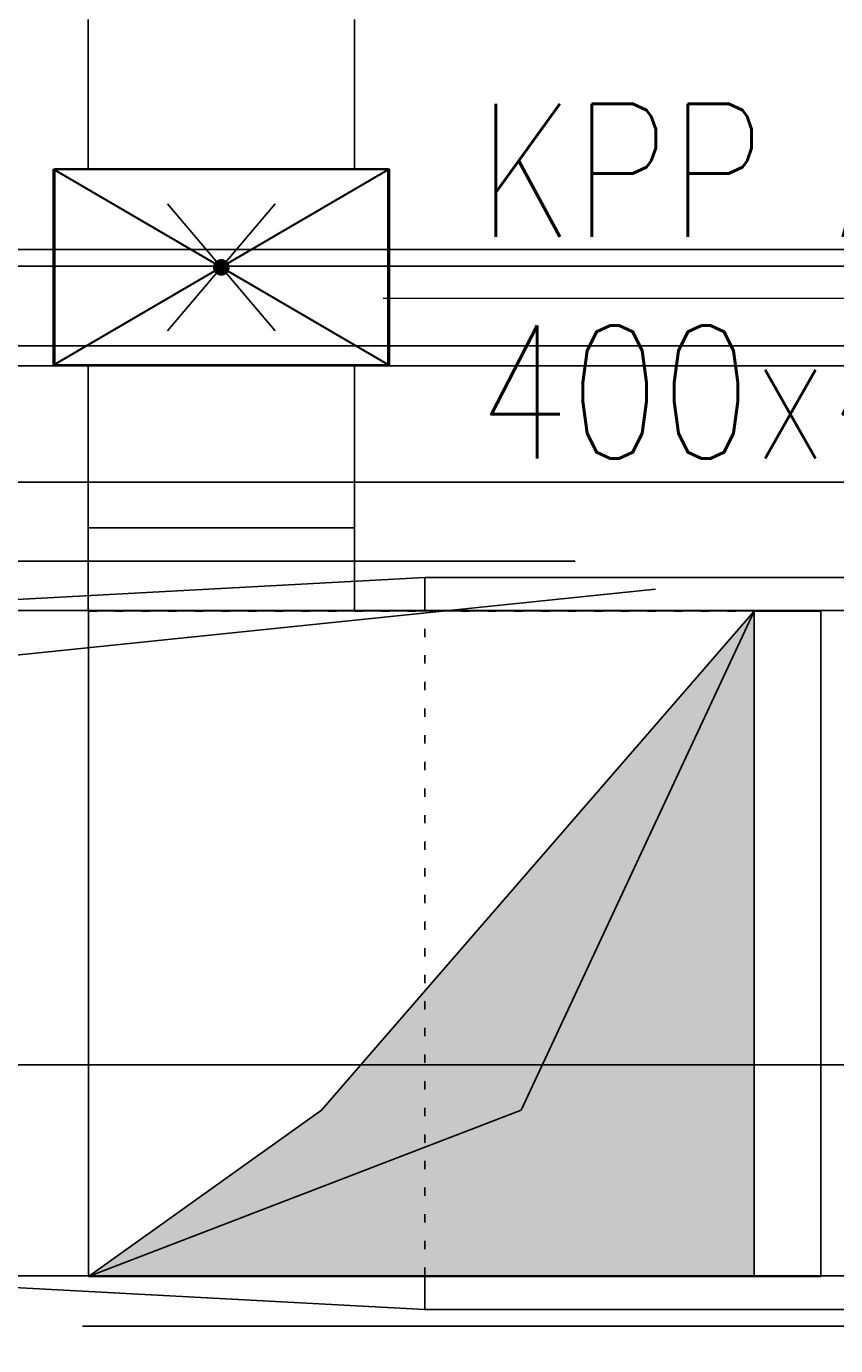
# Model space of a CAD drawing. Header units: centimetres. Extents: x -149939 to 48626, y -46000 to 152985.
# Tile 94 of 256: x -57134 to -55919, y 75527 to 77510. Entities that reach past the tile are written whole.
import ezdxf

# ---------------------------------------------------------------- set-up
doc = ezdxf.new("R2010")
doc.units = ezdxf.units.CM
doc.header["$LTSCALE"] = 50
doc.header["$PDMODE"] = 35
doc.header["$PDSIZE"] = 0.1
for name, pattern in [('CADVENT_CONTINUOUS', [2, 1, 1]), ('CADVENT_HIDDEN', [0.8, 0.25, -0.55]), ('Kondygnacja  -0_5$0$HIDDEN', [9.525, 6.35, -3.175]), ('Kondygnacja  -0_5$0$HIDDEN2', [4.7625, 3.175, -1.5875]), ('Kondygnacja  -0_5$0$HIDDENX2', [19.05, 12.7, -6.35]), ('Osie rzutów$0$DASHDOT2', [12.7, 6.35, -3.175, 0, -3.175])]:
    doc.linetypes.add(name, pattern=pattern)
doc.layers.get('0').update_dxf_attribs({"color": 8})
doc.layers.get('DEFPOINTS').update_dxf_attribs({"color": 8})
for name, color, linetype in [('bgde-nawiewEXP', 7, 'Continuous'), ('bgde-nawiewHIDDEN', 250, 'Continuous'), ('bgde-wywiewDETAILS', 250, 'Continuous'), ('bgde-wywiewEXP', 5, 'Continuous'), ('bgde-wywiewHIDDEN', 7, 'Continuous'), ('bgde_urządzenia', 7, 'Continuous'), ('Kondygnacja  -0_5$0$ARCH_KONSTR_POWYŻEJ RZUTU', 8, 'Kondygnacja  -0_5$0$HIDDEN'), ('Kondygnacja  -0_5$0$ARCH_KONSTR_POWYŻEJ RZUTU_IST', 8, 'Kondygnacja  -0_5$0$HIDDEN2'), ('Kondygnacja  -0_5$0$ARCH_MUROWANE_IST', 8, 'Continuous'), ('Kondygnacja  -0_5$0$ARCH_STROP', 8, 'Continuous'), ('Osie rzutów$0$ARCH_INFO_OSIE_IST', 8, 'Osie rzutów$0$DASHDOT2'), ('Osie rzutów$0$ARCH_INFO_OSIE_OPISY_IST', 8, 'Continuous')]:
    doc.layers.add(name, color=color, linetype=linetype)
for name, color, linetype, lineweight in [('bgde_chłodnice i nagrzewnice', 194, 'Continuous', 30), ('bgde_klapy opis', 250, 'Continuous', 20), ('bgde_klapy p.poż.', 240, 'Continuous', 30), ('Kondygnacja  -0_5$0$ARCH_INFO_WYMIARY', 8, 'Continuous', 9)]:
    doc.layers.add(name, color=color, linetype=linetype, lineweight=lineweight)
doc.styles.add('Kondygnacja  -0_5$0$Romans', font='Romans.shx', dxfattribs={"width": 0.7})
doc.styles.add('st rom', font='Romans.shx', dxfattribs={"width": 0.8})
doc.dimstyles.new('Kondygnacja  -0_5$0$Wymiary 1-100', dxfattribs={"dimtxt": 12, "dimasz": 10, "dimexe": 5, "dimexo": 0, "dimgap": 4, "dimtad": 1, "dimrnd": 0.5, "dimzin": 12, "dimdsep": 46, "dimtxsty": 'Kondygnacja  -0_5$0$Romans', "dimblk": 'Kondygnacja  -0_5$0$_Oblique', "dimcen": 10, "dimdle": 10, "dimclrt": 55, "dimazin": 0, "dimtfac": 1, "dimtmove": 1, "dimatfit": 3, "dimfxl": 8, "dimfxlon": 1, "dimtolj": 1, "dimtzin": 0, "dimarcsym": 0})

# ---------------------------------------------------------------- blocks, each defined once
blk = doc.blocks.new('Osie rzutów')
at = {"layer": 'Osie rzutów$0$ARCH_INFO_OSIE_IST', "ltscale": 10}
blk.add_line((4436.04, 12200), (13655, 12200), dxfattribs=at)
blk = doc.blocks.new('Kondygnacja  -0_5$0$_Oblique')
at = {"color": 0, "linetype": 'ByBlock', "lineweight": -2}
blk.add_line((-0.5, -0.5), (0.5, 0.5), dxfattribs=at)
blk = doc.blocks.new('*D123')
at = {"layer": 'DEFPOINTS', "color": 0}
for p in [(-57580, 75556.5), (-55780, 75555.6), (-57580, 75255)]:
    blk.add_point(p, dxfattribs=at)
at = {"layer": 'Kondygnacja  -0_5$0$ARCH_INFO_WYMIARY', "color": 0, "lineweight": -2}
for p, q in [((-55770, 75255), (-57590, 75255)), ((-57580, 75263), (-57580, 75250)), ((-55780, 75263), (-55780, 75250))]:
    blk.add_line(p, q, dxfattribs=at)
at = {"layer": 'Kondygnacja  -0_5$0$ARCH_INFO_WYMIARY', "color": 0, "linetype": 'ByBlock', "lineweight": -2, "xscale": 10, "yscale": 10, "zscale": 10, "rotation": 180}
blk.add_blockref('Kondygnacja  -0_5$0$_Oblique', (-57580, 75255), dxfattribs=at)
at = {"layer": 'Kondygnacja  -0_5$0$ARCH_INFO_WYMIARY', "color": 0, "linetype": 'ByBlock', "lineweight": -2, "xscale": 10, "yscale": 10, "zscale": 10}
blk.add_blockref('Kondygnacja  -0_5$0$_Oblique', (-55780, 75255), dxfattribs=at)
at = {"layer": 'Kondygnacja  -0_5$0$ARCH_INFO_WYMIARY', "color": 55, "insert": (-56680, 75265), "char_height": 12, "attachment_point": 5, "style": 'Kondygnacja  -0_5$0$Romans'}
blk.add_mtext('\\A1;1800', dxfattribs=at)
blk = doc.blocks.new('*D139')
at = {"layer": 'DEFPOINTS', "color": 0}
for p in [(-58940, 76554.6), (-46830, 76500), (-46830, 75949.4)]:
    blk.add_point(p, dxfattribs=at)
at = {"layer": 'Kondygnacja  -0_5$0$ARCH_INFO_WYMIARY', "color": 0, "lineweight": -2}
for p, q in [((-58950, 75949.4), (-46820, 75949.4)), ((-58940, 75957.4), (-58940, 75944.4)), ((-46830, 75957.4), (-46830, 75944.4))]:
    blk.add_line(p, q, dxfattribs=at)
at = {"layer": 'Kondygnacja  -0_5$0$ARCH_INFO_WYMIARY', "color": 0, "linetype": 'ByBlock', "lineweight": -2, "xscale": 10, "yscale": 10, "zscale": 10, "rotation": 180}
blk.add_blockref('Kondygnacja  -0_5$0$_Oblique', (-58940, 75949.4), dxfattribs=at)
at = {"layer": 'Kondygnacja  -0_5$0$ARCH_INFO_WYMIARY', "color": 0, "linetype": 'ByBlock', "lineweight": -2, "xscale": 10, "yscale": 10, "zscale": 10}
blk.add_blockref('Kondygnacja  -0_5$0$_Oblique', (-46830, 75949.4), dxfattribs=at)
at = {"layer": 'Kondygnacja  -0_5$0$ARCH_INFO_WYMIARY', "color": 55, "insert": (-52885, 75959.4), "char_height": 12, "attachment_point": 5, "style": 'Kondygnacja  -0_5$0$Romans'}
blk.add_mtext('\\A1;12110', dxfattribs=at)
blk = doc.blocks.new('Kondygnacja  -0_5$0$konstrukcja istniejąca -0.5')
at = {"layer": 'Kondygnacja  -0_5$0$ARCH_KONSTR_POWYŻEJ RZUTU_IST', "ltscale": 10}
for p, q in [((6338.46, 12217.5), (7382, 12217.5)), ((7382, 12182.5), (6338.46, 12182.5))]:
    blk.add_line(p, q, dxfattribs=at)

msp = doc.modelspace()

# ---------------------------------------------------------------- hatches: boundary and pattern name
at = {"layer": 'bgde_chłodnice i nagrzewnice'}
msp.add_hatch(color=256, dxfattribs=at).paths.add_polyline_path([(-57041.396, 75631.432), (-56691.396, 75881.432), (-56041.396, 76631.432), (-56041.396, 75631.432)])
at = {"layer": 'bgde_urządzenia'}
msp.add_hatch(color=256, dxfattribs=at).paths.add_polyline_path([(-57041.394, 75631.432), (-56691.394, 75881.432), (-56041.394, 76631.432), (-56041.394, 75631.432)])

# ---------------------------------------------------------------- linework, layer by layer
at = {"layer": 'bgde-nawiewEXP', "linetype": 'Continuous'}
for points in [[(-58255.394, 76631.674), (-57464.626, 76631.674), (-57464.626, 76629.276), (-57464.626, 76629.276), (-57464.626, 76631.674), (-56536.095, 76681.674), (-56536.095, 76632.419)], [(-56536.095, 75632.419), (-56536.095, 75581.674), (-49476.11, 75581.674), (-49476.11, 76681.674), (-56536.095, 76681.674), (-56536.095, 76632.419)], [(-57433.867, 75630.018), (-56536.095, 75581.674), (-56536.095, 75632.419)]]:
    msp.add_lwpolyline(points, dxfattribs=at)
at = {"layer": 'bgde-nawiewHIDDEN', "linetype": 'CADVENT_HIDDEN'}
msp.add_lwpolyline([(-56536.095, 75632.419), (-56536.095, 76632.419)], dxfattribs=at)
msp.add_lwpolyline([(-56536.095, 75632.419), (-56536.095, 76632.419)], dxfattribs=at)
at = {"layer": 'bgde-wywiewDETAILS', "extrusion": (0, -1, 0.00014567)}
for p in [(-56041.396, 76631.432, -0.073), (-57041.396, 75631.432, 0.073)]:
    msp.add_line(p, (-56391.396, 75881.432, 0.036), dxfattribs=at)
at = {"layer": 'bgde-wywiewDETAILS'}
msp.add_lwpolyline([(-57041.396, 75631.432), (-56691.396, 75881.432), (-56041.396, 76631.432), (-56041.396, 75631.432)], close=True, dxfattribs=at)
at = {"layer": 'bgde-wywiewEXP', "linetype": 'Continuous'}
for points in [[(-57041.714, 77520.457), (-57041.714, 77296), (-56641.714, 77296), (-56641.714, 77520.457)], [(-57041.714, 76756.328), (-56641.714, 76756.328), (-56641.714, 77000)], [(-57041.714, 76756.328), (-57041.714, 77000)], [(-57041.714, 76631.328), (-57041.714, 76756.328), (-56641.714, 76756.328), (-56641.714, 76631.576)], [(-58550.758, 76532.419), (-57429.379, 76632.419), (-57429.379, 75632.419), (-57429.379, 76632.419), (-55853.281, 76632.419), (-55853.281, 75632.419), (-57429.379, 75632.419), (-58550.758, 75032.419)], [(-57041.714, 76631.328), (-57041.396, 76631.328)], [(-57041.396, 75631.576), (-57041.396, 76631.576), (-56041.396, 76631.576)], [(-56641.714, 76632.419), (-55853.281, 76632.419), (-55853.281, 75632.419), (-55941.396, 75632.419)], [(-56041.396, 76631.288), (-55941.396, 76631.27), (-55941.396, 75631.27)], [(-57041.396, 75631.288), (-56041.396, 75631.288), (-56041.396, 75631.576)]]:
    msp.add_lwpolyline(points, dxfattribs=at)
for points in [[(-57091.714, 77000), (-56591.714, 77000), (-56591.714, 77296), (-57091.714, 77296)], [(-57041.396, 75631.27), (-55941.396, 75631.27), (-56041.396, 75631.288), (-57041.396, 75631.288)]]:
    msp.add_lwpolyline(points, close=True, dxfattribs=at)
at = {"layer": 'bgde-wywiewEXP'}
for points in [[(-56922.37, 77243.497), (-56761.058, 77052.503)], [(-56761.058, 77243.497), (-56922.37, 77052.503)]]:
    msp.add_lwpolyline(points, dxfattribs=at)
msp.add_lwpolyline([(-56847.964, 77148, 12.5, 12.5, 1), (-56835.464, 77148, 12.5, 12.5, 1)], format="xyseb", close=True, dxfattribs=at)
at = {"layer": 'bgde-wywiewEXP', "linetype": 'CADVENT_CONTINUOUS'}
msp.add_lwpolyline([(-57041.396, 75631.288), (-57041.396, 75631.576), (-56041.396, 75631.576), (-56041.396, 76631.576)], dxfattribs=at)
at = {"layer": 'bgde-wywiewHIDDEN', "linetype": 'CADVENT_HIDDEN'}
for points in [[(-57041.714, 77296), (-56641.714, 77296)], [(-57041.714, 77000), (-56641.714, 77000)], [(-57041.714, 76632.419), (-56641.714, 76632.419)], [(-57041.396, 76631.328), (-56641.714, 76631.328), (-56641.714, 76631.576)], [(-57041.396, 75631.288), (-57041.396, 76631.288), (-56041.396, 76631.288), (-56041.396, 75631.288)], [(-57041.396, 75632.419), (-55941.396, 75632.419)]]:
    msp.add_lwpolyline(points, dxfattribs=at)
at = {"layer": 'bgde_klapy opis'}
msp.add_line((-55214.856, 77101.294), (-56598.38, 77101.294), dxfattribs=at)
at = {"layer": 'bgde_klapy p.poż.'}
for p, q in [((-57093.721, 77295.416, 1920), (-56589.579, 77000.945, 1920)), ((-56589.579, 77295.416, 1920), (-57093.721, 77000.945, 1920))]:
    msp.add_line(p, q, dxfattribs=at)
at = {"layer": 'bgde_klapy p.poż.', "elevation": 1920}
msp.add_lwpolyline([(-57093.721, 77295.416), (-56589.579, 77295.416), (-56589.579, 77000.945), (-57093.721, 77000.945)], close=True, dxfattribs=at)
at = {"layer": 'Kondygnacja  -0_5$0$ARCH_MUROWANE_IST', "ltscale": 4}
msp.add_line((-58185, 77150), (-53280, 77150), dxfattribs=at)
msp.add_lwpolyline([(-53280, 77030), (-58185, 77030)], dxfattribs=at)
at = {"layer": 'Kondygnacja  -0_5$0$ARCH_STROP', "linetype": 'Kondygnacja  -0_5$0$HIDDENX2', "ltscale": 2, "elevation": -1599.98}
msp.add_lwpolyline([(-57580.033, 76706.544), (-55780.033, 76706.544), (-55780.033, 75556.544), (-57580.033, 75556.544)], close=True, dxfattribs=at)
msp.add_lwpolyline([(-57580.033, 75556.544), (-57452.653, 76533.708), (-55780.033, 76706.544)], dxfattribs=at)

# ---------------------------------------------------------------- block references
at = {"layer": 'Kondygnacja  -0_5$0$ARCH_KONSTR_POWYŻEJ RZUTU', "xscale": 10, "yscale": 10, "zscale": 10}
msp.add_blockref('Kondygnacja  -0_5$0$konstrukcja istniejąca -0.5', (-121140, -45000), dxfattribs=at)
at = {"layer": 'Osie rzutów$0$ARCH_INFO_OSIE_OPISY_IST', "color": 30, "xscale": 10, "yscale": 10, "zscale": 10}
msp.add_blockref('Osie rzutów', (-121140, -45000), dxfattribs=at)

# ---------------------------------------------------------------- texts
at = {"layer": 'bgde_klapy opis', "insert": (-56456.592, 77394.022), "char_height": 200, "width": 1549.64444, "attachment_point": 1, "style": 'st rom'}
msp.add_mtext('KPP A/25\\P400x400', dxfattribs=at)

# ---------------------------------------------------------------- dimensions: what is measured, and where the dimension line sits
at = {"layer": 'Kondygnacja  -0_5$0$ARCH_INFO_WYMIARY'}
dim = msp.add_linear_dim(base=(-46830, 75949.409), p1=(-58940, 76554.625), p2=(-46830, 76500), dimstyle='Kondygnacja  -0_5$0$Wymiary 1-100', dxfattribs=at)
dim.commit()
dim.dimension.update_dxf_attribs({"geometry": '*D139', "text_midpoint": (-52885, 75959.409)})
dim = msp.add_linear_dim(base=(-57580.033, 75254.972), p1=(-55780.033, 75555.645), p2=(-57580.033, 75556.544, -1599.98), dimstyle='Kondygnacja  -0_5$0$Wymiary 1-100', dxfattribs=at)
dim.commit()
dim.dimension.update_dxf_attribs({"geometry": '*D123', "text_midpoint": (-56680.033, 75254.972), "dimtype": 160})

doc.saveas('drawing.dxf')
